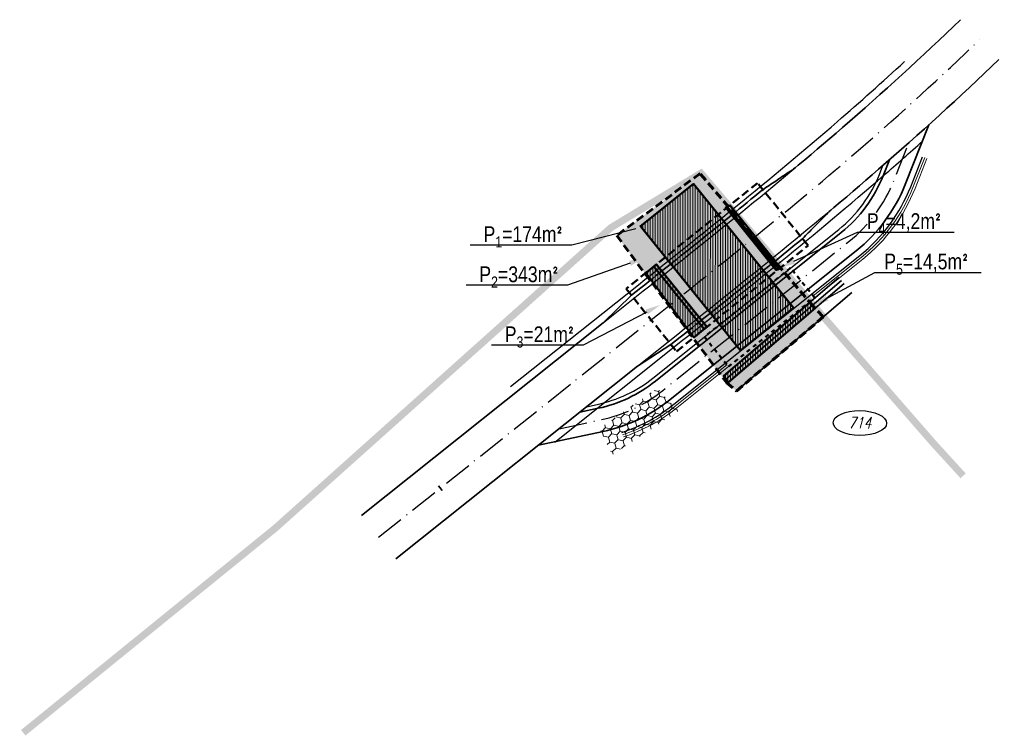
# Model space of a CAD drawing. Header units: metres. Extents: x 7395843 to 7396481, y 5813989 to 5814286.
# Tile 1 of 8: x 7395843 to 7395968, y 5814080 to 5814171. Entities that reach past the tile are written whole.
import ezdxf
from ezdxf import colors
from ezdxf.entities.mleader import LeaderData, LeaderLine
from ezdxf.math import Vec2, Vec3

# ---------------------------------------------------------------- set-up
doc = ezdxf.new("R2010")
doc.units = ezdxf.units.M
for name, pattern in [('ACAD_ISO10W100', [18, 12, -3, 0, -3]), ('DASHED', [0.75, 0.5, -0.25]), ('DASHED ROWNY', [1, 0.5, -0.5]), ('DGN Style 2', [75.786198, 45.471719, -30.314479])]:
    doc.linetypes.add(name, pattern=pattern)
for name, color, linetype, lineweight in [('!Dr-bariery', 233, 'FENCELINE2', 30), ('!Dr-krawedz-jezdni-bez-kraweznikow', 7, 'Continuous', 35), ('!Dr-krawezniki-12', 190, 'Continuous', 35), ('!Dr-opisy-geometrii', 7, 'Continuous', 20), ('!Dr-os-glowna', 7, 'ACAD_ISO10W100', 30), ('!Most', 26, 'Continuous', 50), ('!wycinki', 1, 'Continuous', 30), ('AKP-Granice działek', 3, 'Continuous', 50), ('AKP-Granice robót', 6, 'Continuous', 18), ('AKP-Opisy', 7, 'Continuous', 13), ('AKP_granice', 3, 'Continuous', 18), ('AKP_granice_nr', 250, 'Continuous', 18)]:
    doc.layers.add(name, color=color, linetype=linetype, lineweight=lineweight)
doc.layers.add('___ROBOCZA', color=50, linetype='Continuous', lineweight=30, plot=False)
doc.layers.add('AKP-Kreskowania', color=7, linetype='Continuous', lineweight=9, true_color=0xa6a6a6)
doc.styles.add('Arial-1', font='arial.ttf', dxfattribs={"width": 0.8, "height": 2})
doc.styles.add('ROMANS', font='romans.shx', dxfattribs={"width": 0.8})
doc.linetypes.add('FENCELINE2', pattern='A,6.35,-2.54,[132,ltypeshp.shx,S=2.54,R=0,X=-2.54,Y=0],-2.54,25.4', length=36.83)
doc.linetypes.add('ZIGZAG', pattern='A,0.00254,-5.08,[131,ltypeshp.shx,S=5.08,R=0,X=-5.08,Y=0],-10.16,[131,ltypeshp.shx,S=5.08,R=180,X=5.08,Y=0],-5.08', length=20.32254)
pattern_1 = [(90, (908850.90397, -181234.7473), (-0.3175, 0), [])]

# ---------------------------------------------------------------- blocks, each defined once
blk = doc.blocks.new('AeccTickLine')
at = {"color": 0, "linetype": 'ByBlock', "lineweight": -2}
blk.add_line((0, 1), (0, -1), dxfattribs=at)

msp = doc.modelspace()

# ---------------------------------------------------------------- hatches: boundary and pattern name
at = {"layer": '!wycinki', "lineweight": 15, "ltscale": 0.1, "transparency": 33554508}
h = msp.add_hatch(dxfattribs=at)
h.set_pattern_fill('HONEY', color=256, scale=0.2, angle=-73.84384)
h.set_pattern_definition([(286.156156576, (-289809.37845, 11350506.7611), (0.79324686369, -0.761862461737), [0.635, -1.27]), (46.156156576, (-289809.37845, 11350506.7611), (0.26316881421, 1.067903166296), [0.635, -1.27]), (346.156156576, (-289809.37845, 11350506.7611), (1.0564156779, 0.30604070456), [-1.27, 0.635])])
h.paths.add_polyline_path([(7395916.214, 5814119.293), (7395923.551, 5814124.382), (7395926.227, 5814121.52), (7395917.824, 5814115.963)])
at = {"layer": 'AKP-Kreskowania', "linetype": 'DASHED', "transparency": 33554534}
h = msp.add_hatch(color=5, dxfattribs=at)
h.dxf.hatch_style = 1
h.paths.add_polyline_path([(7395918.387, 5814143.758), (7395932.334, 5814125.083), (7395933.575, 5814124.042), (7395944.584, 5814133.463), (7395943.279, 5814134.8), (7395928.969, 5814151.64)])
at = {"layer": 'AKP-Kreskowania', "linetype": 'DASHED', "true_color": 0xed1f24}
h = msp.add_hatch(dxfattribs=at)
h.set_pattern_fill('ANSI31', color=240, scale=0.1, angle=45)
h.set_pattern_definition(pattern_1)
h.paths.add_polyline_path([(7395940.801, 5814134.586), (7395928.134, 5814150.321), (7395921.395, 5814144.959), (7395934.093, 5814129.185)])
h = msp.add_hatch(dxfattribs=at)
h.set_pattern_fill('ANSI31', color=240, scale=0.1, angle=45)
h.set_pattern_definition(pattern_1)
edge = h.paths.add_edge_path()
edge.add_line((7395921.979, 5814138.947), (7395923.424, 5814140.11))
edge.add_line((7395923.424, 5814140.11), (7395929.829, 5814132.172))
edge.add_line((7395929.829, 5814132.172), (7395928.184, 5814130.848))
edge.add_line((7395928.184, 5814130.848), (7395922.077, 5814139.025))
edge = h.paths.add_edge_path()
edge.add_line((7395932.427, 5814147.512), (7395932.206, 5814147.334))
edge.add_line((7395932.206, 5814147.334), (7395938.611, 5814139.396))
edge.add_line((7395938.611, 5814139.396), (7395938.933, 5814139.67))
edge.add_line((7395938.933, 5814139.67), (7395932.335, 5814147.435))
h = msp.add_hatch(dxfattribs=at)
h.set_pattern_fill('ANSI31', color=240, scale=0.1, angle=45)
h.set_pattern_definition(pattern_1)
h.paths.add_polyline_path([(7395942.908, 5814135.318), (7395943.561, 5814134.556), (7395932.543, 5814125.133), (7395932.194, 5814125.493), (7395931.97, 5814125.959)])

# ---------------------------------------------------------------- linework, layer by layer
at = {"layer": '!Dr-bariery', "ltscale": 0.1, "transparency": 33554508, "flags": 128}
for points in [[(7395904.943, 5814124.608), (7395921.136, 5814137.522), (7395921.963, 5814138.181), (7395922.79, 5814138.841), (7395923.616, 5814139.501), (7395924.442, 5814140.16), (7395925.268, 5814140.82), (7395926.093, 5814141.479), (7395926.917, 5814142.139), (7395927.741, 5814142.799), (7395928.563, 5814143.459), (7395929.385, 5814144.12), (7395930.207, 5814144.782), (7395931.027, 5814145.443), (7395931.846, 5814146.106), (7395932.664, 5814146.769), (7395933.481, 5814147.433), (7395934.297, 5814148.097), (7395935.112, 5814148.763), (7395935.925, 5814149.429), (7395936.737, 5814150.097), (7395937.548, 5814150.765), (7395938.357, 5814151.435), (7395939.165, 5814152.106), (7395939.971, 5814152.778), (7395940.775, 5814153.452), (7395941.578, 5814154.127), (7395942.379, 5814154.803), (7395943.179, 5814155.481), (7395943.976, 5814156.161), (7395944.771, 5814156.842), (7395945.565, 5814157.525), (7395946.356, 5814158.21, 0.0073112), (7395954.899, 5814165.843)], [(7395910.544, 5814117.563), (7395926.747, 5814130.485), (7395927.575, 5814131.145), (7395928.403, 5814131.806), (7395929.231, 5814132.466), (7395930.059, 5814133.128), (7395930.887, 5814133.789), (7395931.715, 5814134.452), (7395932.544, 5814135.115), (7395933.372, 5814135.778), (7395934.2, 5814136.443), (7395935.027, 5814137.108), (7395935.855, 5814137.775), (7395936.682, 5814138.442), (7395937.509, 5814139.11), (7395938.335, 5814139.78), (7395939.161, 5814140.451), (7395939.986, 5814141.123), (7395940.811, 5814141.797), (7395941.634, 5814142.472), (7395942.458, 5814143.148), (7395943.28, 5814143.827), (7395944.101, 5814144.506), (7395944.922, 5814145.188), (7395945.741, 5814145.871), (7395946.56, 5814146.557), (7395947.377, 5814147.244), (7395948.193, 5814147.933), (7395949.008, 5814148.624), (7395949.822, 5814149.318), (7395950.634, 5814150.013), (7395951.445, 5814150.711), (7395952.254, 5814151.411, 0.0040906), (7395957.172, 5814155.749)]]:
    msp.add_lwpolyline(points, format="xyb", dxfattribs=at)
at = {"layer": '!Dr-krawedz-jezdni-bez-kraweznikow', "transparency": 33554508, "flags": 128}
for points in [[(7395941.032, 5814152.362), (7395941.418, 5814152.685), (7395942.223, 5814153.362), (7395943.025, 5814154.04), (7395943.826, 5814154.719), (7395944.626, 5814155.4), (7395945.423, 5814156.083), (7395946.218, 5814156.768), (7395947.012, 5814157.454, 0.0129235), (7395961.997, 5814171.15)], [(7395945.527, 5814146.996), (7395945.917, 5814147.323), (7395946.733, 5814148.009), (7395947.547, 5814148.696), (7395948.361, 5814149.386), (7395949.172, 5814150.078), (7395949.983, 5814150.772), (7395950.792, 5814151.468), (7395951.599, 5814152.167, 0.0129235), (7395966.851, 5814166.107)]]:
    msp.add_lwpolyline(points, format="xyb", dxfattribs=at)
at = {"layer": '!Dr-krawedz-jezdni-bez-kraweznikow', "color": 251, "ltscale": 0.3, "transparency": 33554508, "flags": 128}
for points in [[(7395908.454, 5814117.175), (7395916.661, 5814118.92, 0.1169062), (7395925.166, 5814122.948), (7395948.743, 5814141.82, 0.1305087), (7395954.965, 5814150.243), (7395957.954, 5814157.8)], [(7395913.698, 5814121.357), (7395916.037, 5814121.855, 0.1169062), (7395923.292, 5814125.29), (7395946.868, 5814144.162, 0.1305087), (7395952.175, 5814151.346), (7395952.973, 5814153.365)]]:
    msp.add_lwpolyline(points, format="xyb", dxfattribs=at)
at = {"layer": '!Dr-krawedz-jezdni-bez-kraweznikow', "color": 251, "lineweight": 30, "ltscale": 0.3, "transparency": 33554508, "flags": 128}
for points in [[(7395919.046, 5814118.79, 0.0892992), (7395925.635, 5814122.362), (7395949.212, 5814141.235, 0.1305087), (7395955.662, 5814149.967), (7395957.164, 5814153.763)], [(7395914.572, 5814122.054), (7395915.933, 5814122.344, 0.1169062), (7395922.979, 5814125.68), (7395946.556, 5814144.553, 0.1305087), (7395951.71, 5814151.53), (7395952.152, 5814152.647)]]:
    msp.add_lwpolyline(points, format="xyb", dxfattribs=at)
at = {"layer": '!Dr-krawedz-jezdni-bez-kraweznikow', "color": 251, "linetype": 'ZIGZAG', "lineweight": 20, "ltscale": 0.05, "transparency": 33554508, "flags": 128}
for points in [[(7395943.299, 5814136.118), (7395949.399, 5814141.001, 0.1305087), (7395955.941, 5814149.857), (7395957.443, 5814153.653)], [(7395919.14, 5814118.505, 0.0892992), (7395925.822, 5814122.128), (7395932.37, 5814127.369)]]:
    msp.add_lwpolyline(points, format="xyb", dxfattribs=at)
at = {"layer": '!Dr-krawedz-jezdni-bez-kraweznikow', "color": 251, "lineweight": 20, "ltscale": 0.3, "transparency": 33554508, "flags": 128}
for points in [[(7395943.487, 5814135.884), (7395949.587, 5814140.766, 0.1305087), (7395956.22, 5814149.746), (7395957.722, 5814153.543)], [(7395919.234, 5814118.22, 0.0892992), (7395926.01, 5814121.894), (7395932.557, 5814127.135)]]:
    msp.add_lwpolyline(points, format="xyb", dxfattribs=at)
at = {"layer": '!Dr-krawedz-jezdni-bez-kraweznikow', "transparency": 33554508, "flags": 128}
for points in [[(7395886.025, 5814108.241), (7395916.671, 5814132.682)], [(7395890.389, 5814102.768), (7395921.035, 5814127.209)]]:
    msp.add_lwpolyline(points, dxfattribs=at)
at = {"layer": '!Dr-krawezniki-12', "transparency": 33554508, "flags": 128}
for points in [[(7395916.671, 5814132.682), (7395920.268, 5814136.19), (7395921.448, 5814137.131), (7395921.949, 5814137.531), (7395922.451, 5814137.931), (7395922.952, 5814138.331), (7395923.453, 5814138.731), (7395923.955, 5814139.131), (7395924.455, 5814139.531), (7395924.956, 5814139.93), (7395925.457, 5814140.33), (7395925.957, 5814140.73), (7395926.457, 5814141.131), (7395926.957, 5814141.531), (7395927.457, 5814141.931), (7395927.957, 5814142.331), (7395928.456, 5814142.732), (7395928.955, 5814143.132), (7395929.453, 5814143.533), (7395929.952, 5814143.934), (7395930.45, 5814144.335), (7395930.947, 5814144.737), (7395931.445, 5814145.138), (7395931.942, 5814145.54), (7395932.438, 5814145.942), (7395932.935, 5814146.344), (7395933.431, 5814146.747), (7395933.926, 5814147.15), (7395934.421, 5814147.553), (7395934.916, 5814147.957), (7395935.41, 5814148.361), (7395935.904, 5814148.765), (7395936.397, 5814149.169), (7395936.89, 5814149.574), (7395937.097, 5814149.713), (7395937.305, 5814149.852), (7395937.513, 5814149.99), (7395937.72, 5814150.129), (7395937.928, 5814150.268), (7395938.135, 5814150.407), (7395938.342, 5814150.546), (7395938.55, 5814150.685), (7395938.757, 5814150.825), (7395938.964, 5814150.964), (7395939.171, 5814151.103), (7395939.378, 5814151.243), (7395939.585, 5814151.382), (7395939.792, 5814151.522), (7395939.999, 5814151.662), (7395940.206, 5814151.802), (7395940.412, 5814151.941), (7395940.619, 5814152.081), (7395940.825, 5814152.222), (7395941.032, 5814152.362)], [(7395921.035, 5814127.209), (7395925.256, 5814129.936), (7395926.436, 5814130.876), (7395926.937, 5814131.276), (7395927.439, 5814131.677), (7395927.941, 5814132.077), (7395928.443, 5814132.477), (7395928.945, 5814132.878), (7395929.447, 5814133.279), (7395929.949, 5814133.68), (7395930.451, 5814134.081), (7395930.953, 5814134.482), (7395931.455, 5814134.884), (7395931.957, 5814135.285), (7395932.459, 5814135.688), (7395932.961, 5814136.09), (7395933.463, 5814136.492), (7395933.965, 5814136.895), (7395934.466, 5814137.299), (7395934.968, 5814137.702), (7395935.469, 5814138.106), (7395935.971, 5814138.51), (7395936.472, 5814138.915), (7395936.973, 5814139.32), (7395937.474, 5814139.725), (7395937.974, 5814140.131), (7395938.475, 5814140.538), (7395938.975, 5814140.944), (7395939.475, 5814141.352), (7395939.975, 5814141.76), (7395940.474, 5814142.168), (7395940.974, 5814142.577), (7395941.473, 5814142.986), (7395941.971, 5814143.396), (7395942.15, 5814143.575), (7395942.328, 5814143.754), (7395942.506, 5814143.933), (7395942.684, 5814144.113), (7395942.862, 5814144.292), (7395943.04, 5814144.472), (7395943.218, 5814144.651), (7395943.396, 5814144.831), (7395943.574, 5814145.011), (7395943.752, 5814145.191), (7395943.929, 5814145.371), (7395944.107, 5814145.551), (7395944.284, 5814145.731), (7395944.462, 5814145.911), (7395944.639, 5814146.091), (7395944.816, 5814146.272), (7395944.994, 5814146.452), (7395945.171, 5814146.633), (7395945.348, 5814146.813), (7395945.525, 5814146.994)]]:
    msp.add_lwpolyline(points, dxfattribs=at)
at = {"layer": '!Dr-os-glowna', "ltscale": 0.3, "transparency": 33554508, "flags": 128}
msp.add_lwpolyline([(7395888.207, 5814105.504), (7395923.942, 5814134.003), (7395924.769, 5814134.663), (7395925.596, 5814135.323), (7395926.424, 5814135.983), (7395927.251, 5814136.644), (7395928.078, 5814137.304), (7395928.904, 5814137.965), (7395929.73, 5814138.627), (7395930.556, 5814139.289), (7395931.382, 5814139.951), (7395932.206, 5814140.614), (7395933.031, 5814141.278), (7395933.854, 5814141.943), (7395934.677, 5814142.608), (7395935.5, 5814143.274), (7395936.321, 5814143.942), (7395937.141, 5814144.61), (7395937.961, 5814145.28), (7395938.78, 5814145.951), (7395939.597, 5814146.623), (7395940.414, 5814147.296), (7395941.229, 5814147.971), (7395942.043, 5814148.647), (7395942.856, 5814149.325), (7395943.668, 5814150.004), (7395944.478, 5814150.685), (7395945.286, 5814151.368), (7395946.093, 5814152.053), (7395946.899, 5814152.739), (7395947.703, 5814153.428), (7395948.505, 5814154.118), (7395949.305, 5814154.81, 0.0129235), (7395964.424, 5814168.628)], format="xyb", dxfattribs=at)
at = {"layer": '!Dr-os-glowna', "color": 251, "ltscale": 0.3, "transparency": 33554508, "flags": 128}
msp.add_lwpolyline([(7395911.076, 5814119.266), (7395916.349, 5814120.387, 0.1169062), (7395924.229, 5814124.119), (7395947.806, 5814142.991, 0.1305087), (7395953.57, 5814150.795), (7395955.452, 5814155.553)], format="xyb", dxfattribs=at)
at = {"layer": '!Most', "transparency": 33554508}
for p, q in [((7395938.806, 5814139.392), (7395932.401, 5814147.33)), ((7395939.149, 5814139.668), (7395932.743, 5814147.606)), ((7395923.078, 5814139.838), (7395929.483, 5814131.9)), ((7395923.42, 5814140.115), (7395929.825, 5814132.176))]:
    msp.add_line(p, q, dxfattribs=at)
at = {"layer": '!Most', "linetype": 'DASHED ROWNY', "transparency": 33554508}
msp.add_lwpolyline([(7395943.487, 5814135.884), (7395940.442, 5814139.659), (7395929.513, 5814130.91), (7395932.557, 5814127.135)], close=True, dxfattribs=at)
at = {"color": 30, "linetype": 'Continuous', "lineweight": 35, "ltscale": 0.1, "transparency": 33554508}
for points in [[(7395931.869, 5814125.873), (7395946.559, 5814138.443)], [(7395932.194, 5814125.493), (7395946.884, 5814138.063)], [(7395932.519, 5814125.113), (7395947.209, 5814137.683)], [(7395933.494, 5814123.973), (7395948.184, 5814136.543)]]:
    msp.add_lwpolyline(points, dxfattribs=at)
at = {"layer": '___ROBOCZA', "transparency": 33554508, "flags": 128}
for points in [[(7395916.671, 5814132.682), (7395921.759, 5814136.74), (7395922.587, 5814137.4), (7395923.414, 5814138.059), (7395924.24, 5814138.719), (7395925.067, 5814139.379), (7395925.892, 5814140.038), (7395926.718, 5814140.698), (7395927.542, 5814141.358), (7395928.366, 5814142.019), (7395929.19, 5814142.68), (7395930.012, 5814143.341), (7395930.834, 5814144.003), (7395931.655, 5814144.665), (7395932.475, 5814145.328), (7395933.294, 5814145.992), (7395934.112, 5814146.657), (7395934.929, 5814147.322), (7395935.745, 5814147.989), (7395936.559, 5814148.656), (7395937.373, 5814149.325), (7395938.185, 5814149.994), (7395938.995, 5814150.665), (7395939.804, 5814151.337), (7395940.612, 5814152.011), (7395941.032, 5814152.362)], [(7395921.035, 5814127.209), (7395926.124, 5814131.267), (7395926.951, 5814131.927), (7395927.779, 5814132.587), (7395928.607, 5814133.248), (7395929.435, 5814133.909), (7395930.263, 5814134.57), (7395931.091, 5814135.232), (7395931.918, 5814135.895), (7395932.746, 5814136.558), (7395933.573, 5814137.222), (7395934.4, 5814137.887), (7395935.227, 5814138.553), (7395936.054, 5814139.22), (7395936.879, 5814139.888), (7395937.705, 5814140.557), (7395938.53, 5814141.227), (7395939.354, 5814141.898), (7395940.177, 5814142.571), (7395941, 5814143.245), (7395941.822, 5814143.921), (7395942.643, 5814144.598), (7395943.463, 5814145.276), (7395944.282, 5814145.957), (7395945.1, 5814146.639), (7395945.527, 5814146.996)]]:
    msp.add_lwpolyline(points, dxfattribs=at)
at = {"layer": 'AKP-Granice działek', "color": 170, "linetype": 'DASHED', "lineweight": 60, "ltscale": 2}
msp.add_lwpolyline([(7395918.387, 5814143.758), (7395932.334, 5814125.083), (7395933.575, 5814124.042), (7395944.584, 5814133.463), (7395943.279, 5814134.8), (7395928.969, 5814151.64)], close=True, dxfattribs=at)
at = {"layer": 'AKP-Granice działek', "color": 1}
msp.add_lwpolyline([(7395940.801, 5814134.586), (7395928.134, 5814150.321), (7395921.395, 5814144.959), (7395934.093, 5814129.185)], close=True, dxfattribs=at)
for points in [[(7395932.427, 5814147.512), (7395932.206, 5814147.334), (7395938.611, 5814139.396), (7395938.933, 5814139.67), (7395932.335, 5814147.435)], [(7395921.979, 5814138.947), (7395923.424, 5814140.11), (7395929.829, 5814132.172), (7395928.184, 5814130.848), (7395922.077, 5814139.025)], [(7395942.908, 5814135.318), (7395943.561, 5814134.556), (7395932.543, 5814125.133), (7395932.194, 5814125.493), (7395931.97, 5814125.959), (7395942.908, 5814135.318)]]:
    msp.add_lwpolyline(points, dxfattribs=at)
at = {"layer": 'AKP-Granice robót', "color": 7, "linetype": 'DASHED', "lineweight": 50, "ltscale": 2, "transparency": 33554687}
msp.add_lwpolyline([(7395936.245, 5814150.432), (7395919.576, 5814137.012), (7395925.981, 5814129.074), (7395942.651, 5814142.494)], close=True, dxfattribs=at)
at = {"layer": 'AKP_granice', "color": 204, "linetype": 'DGN Style 2', "lineweight": 100, "ltscale": 0.1, "transparency": 33554687, "const_width": 0.9, "flags": 128}
msp.add_lwpolyline([(7395962.311, 5814113.284), (7395958.544, 5814117.413), (7395943.384, 5814134.843), (7395929.074, 5814151.683), (7395917.644, 5814144.753), (7395906.124, 5814134.433), (7395875.124, 5814106.663), (7395875.124, 5814106.663), (7395843.144, 5814080.693)], dxfattribs=at)
at = {"layer": 'AKP_granice_nr', "color": 150, "lineweight": 25}
msp.add_ellipse((7395949.221, 5814119.986), major_axis=(3.386, -0.034), ratio=0.4656224, dxfattribs=at)

# ---------------------------------------------------------------- block references
at = {"layer": '!Dr-opisy-geometrii', "color": 7, "linetype": 'Continuous', "lineweight": 35, "xscale": 0.375, "yscale": 0.375, "zscale": 0.375, "rotation": 38.57318014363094}
msp.add_blockref('AeccTickLine', (7395896.025, 5814111.739), dxfattribs=at)

# ---------------------------------------------------------------- texts
at = {"layer": 'AKP_granice_nr', "color": 150, "lineweight": 25, "insert": (7395947.781, 5814120.743), "char_height": 1.40625, "attachment_point": 1, "rotation": 359.42611, "style": 'ROMANS'}
msp.add_mtext_dynamic_manual_height_columns('\\pxql;{\\Q15;714}', width=8.08418, gutter_width=1, heights=[0], dxfattribs=at)

# ---------------------------------------------------------------- leaders
at = {"layer": 'AKP-Opisy', "transparency": 33554687}
ml = msp.add_multileader_mtext('Standard', dxfattribs=at)
ml.set_content('\\A1;P{\\H0.7x;\\S^ 4;}=4,2m{\\fISOCPEUR|b0|i0|c0|p34;²}', color=256, style='Arial-1')
ml.set_leader_properties()
ml.build(insert=Vec2(0, 0))
ml.multileader.update_dxf_attribs({"text_left_attachment_type": 6, "text_right_attachment_type": 6, "dogleg_length": 0.36, "arrow_head_size": 2})
ctx = ml.context
ctx.base_point, ctx.char_height, ctx.arrow_head_size, ctx.landing_gap_size, ctx.plane_origin = Vec3(7395949.113, 5814144.196), 2, 2, 1, Vec3(7395938.405, 5814148.298)
ctx.left_attachment, ctx.right_attachment = 6, 6
notes = []
notes.append((ctx, [(0, (1, 1, 0), (7395948.933, 5814144.196), (1, 0), 0.18, [(0, [(7395939.042, 5814139.666)], 0, [])])]))
ctx.mtext.insert, ctx.mtext.flow_direction = Vec3(7395950.113, 5814146.596), 5
ml = msp.add_multileader_mtext('Standard', dxfattribs=at)
ml.set_content('\\A1;P{\\H0.7x;\\S^ 1;}=174m{\\fISOCPEUR|b0|i0|c0|p34;²}', color=256, style='Arial-1')
ml.set_leader_properties()
ml.build(insert=Vec2(0, 0))
ml.multileader.update_dxf_attribs({"text_left_attachment_type": 6, "text_right_attachment_type": 6, "dogleg_length": 0.36, "arrow_head_size": 2})
ctx = ml.context
ctx.base_point, ctx.char_height, ctx.arrow_head_size, ctx.landing_gap_size, ctx.plane_origin = Vec3(7395901.01, 5814142.543), 2, 2, 1, Vec3(7395923.22, 5814146.053)
ctx.left_attachment, ctx.right_attachment, ctx.text_align_type = 6, 6, 2
notes.append((ctx, [(0, (1, 1, 0), (7395912.692, 5814142.543), (-1, 0), 0.18, [(0, [(7395922.756, 5814145.095)], 0, [])])]))
ctx.mtext.insert, ctx.mtext.alignment, ctx.mtext.flow_direction = Vec3(7395911.512, 5814144.943), 3, 5
ml = msp.add_multileader_mtext('Standard', dxfattribs=at)
ml.set_content('\\A1;P{\\H0.7x;\\S^ 2;}=343m{\\fISOCPEUR|b0|i0|c0|p34;²}', color=256, style='Arial-1')
ml.set_leader_properties()
ml.build(insert=Vec2(0, 0))
ml.multileader.update_dxf_attribs({"text_left_attachment_type": 6, "text_right_attachment_type": 6, "dogleg_length": 0.36, "arrow_head_size": 2})
ctx = ml.context
ctx.base_point, ctx.char_height, ctx.arrow_head_size, ctx.landing_gap_size, ctx.plane_origin = Vec3(7395900.151, 5814137.454), 2, 2, 1, Vec3(7395922.778, 5814140.871)
ctx.left_attachment, ctx.right_attachment, ctx.text_align_type = 6, 6, 2
notes.append((ctx, [(0, (1, 1, 0), (7395912.163, 5814137.454), (-1, 0), 0.18, [(0, [(7395921.965, 5814140.919)], 0, [])])]))
ctx.mtext.insert, ctx.mtext.alignment, ctx.mtext.flow_direction = Vec3(7395910.983, 5814139.854), 3, 5
ml = msp.add_multileader_mtext('Standard', dxfattribs=at)
ml.set_content('\\A1;P{\\H0.7x;\\S^ 5;}=14,5m{\\fISOCPEUR|b0|i0|c0|p34;²}', color=256, style='Arial-1')
ml.set_leader_properties()
ml.build(insert=Vec2(0, 0))
ml.multileader.update_dxf_attribs({"text_left_attachment_type": 6, "text_right_attachment_type": 6, "dogleg_length": 0.36, "arrow_head_size": 2})
ctx = ml.context
ctx.base_point, ctx.char_height, ctx.arrow_head_size, ctx.landing_gap_size, ctx.plane_origin = Vec3(7395951.315, 5814139.076), 2, 2, 1, Vec3(7395940.607, 5814143.291)
ctx.left_attachment, ctx.right_attachment = 6, 6
notes.append((ctx, [(0, (1, 1, 0), (7395951.135, 5814139.076), (1, 0), 0.18, [(0, [(7395943.301, 5814134.86)], 0, [])])]))
ctx.mtext.insert, ctx.mtext.flow_direction = Vec3(7395952.315, 5814141.476), 5
ml = msp.add_multileader_mtext('Standard', dxfattribs=at)
ml.set_content('\\A1;P{\\H0.7x;\\S^ 3;}=21m{\\fISOCPEUR|b0|i0|c0|p34;²}', color=256, style='Arial-1')
ml.set_leader_properties()
ml.build(insert=Vec2(0, 0))
ml.multileader.update_dxf_attribs({"text_left_attachment_type": 6, "text_right_attachment_type": 6, "dogleg_length": 0.36, "arrow_head_size": 2})
ctx = ml.context
ctx.base_point, ctx.char_height, ctx.arrow_head_size, ctx.landing_gap_size, ctx.plane_origin = Vec3(7395903.382, 5814129.842), 2, 2, 1, Vec3(7395924.11, 5814134.948)
ctx.left_attachment, ctx.right_attachment, ctx.text_align_type = 6, 6, 2
notes.append((ctx, [(0, (1, 1, 0), (7395914.143, 5814129.842), (-1, 0), 0.18, [(0, [(7395923.962, 5814134.997)], 0, [])])]))
ctx.mtext.insert, ctx.mtext.alignment, ctx.mtext.flow_direction = Vec3(7395912.963, 5814132.242), 3, 5
for ctx, leaders in notes:
    for number, flags, end, landing, length, lines in leaders:
        leader = LeaderData()
        leader.index, (leader.has_last_leader_line, leader.has_dogleg_vector, leader.attachment_direction) = number, flags
        leader.last_leader_point, leader.dogleg_vector, leader.dogleg_length = Vec3(end), Vec3(landing), length
        for number, points, colour, breaks in lines:
            line = LeaderLine()
            line.index, line.vertices, line.color, line.breaks = number, Vec3.list(points), colors.encode_raw_color(colour), breaks
            leader.lines.append(line)
        ctx.leaders.append(leader)

doc.saveas('drawing.dxf')
